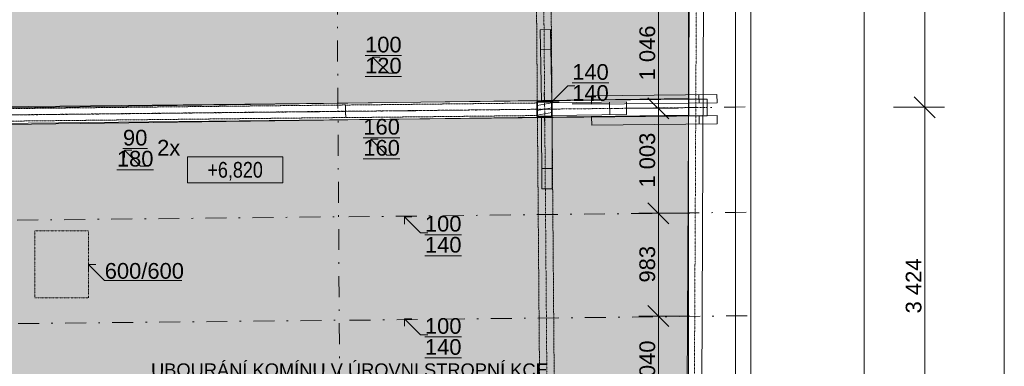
# Model space of a CAD drawing. Header units: millimetres. Extents: x -22287 to 2533, y -2625 to 20292.
# Tile 11 of 13: x -7165 to 2249, y 8999 to 12310. Entities that reach past the tile are written whole.
import ezdxf

# ---------------------------------------------------------------- set-up
doc = ezdxf.new("R2010")
doc.units = ezdxf.units.MM
doc.header["$MEASUREMENT"] = 0
for name, pattern in [('Wipeout_Contour', [1000, 0, -1000]), ('Čerchovaná', [450, 200, -117.5, 15, -117.5]), ('Čerchovaná M', [4.5, 2.5, -0.85, 0.3, -0.85]), ('Čerchovaná S', [3.5, 1.5, -0.85, 0.3, -0.85]), ('Čárkovaná S', [2.5, 1.5, -1])]:
    doc.linetypes.add(name, pattern=pattern)
for name, color, linetype in [('9._POHLED ZÁPADNÍ_2_2D prvky - obecné', 7, 'Continuous'), ('9._POHLED ZÁPADNÍ_2_Anotace - SP', 7, 'Continuous'), ('9._POHLED ZÁPADNÍ_2_Bourané_Konstrukce - nosné', 7, 'Continuous'), ('9._POHLED ZÁPADNÍ_2_Bourané_Kresby a obrázky', 7, 'Continuous'), ('9._POHLED ZÁPADNÍ_2_Bourané_Výplně - Povrchové', 7, 'Continuous'), ('9._POHLED ZÁPADNÍ_2_Konstrukce - krov', 7, 'Continuous'), ('9._POHLED ZÁPADNÍ_2_Konstrukce - nosné', 7, 'Continuous'), ('9._POHLED ZÁPADNÍ_2_Kresby a obrázky', 7, 'Continuous'), ('9._POHLED ZÁPADNÍ_2_Kóty - SP', 7, 'Continuous'), ('9._POHLED ZÁPADNÍ_2_Popis', 7, 'Continuous'), ('9._POHLED ZÁPADNÍ_2_Výplně - Povrchové', 7, 'Continuous'), ('9._POHLED ZÁPADNÍ_2_Výplně – Řezové', 7, 'Continuous')]:
    doc.layers.add(name, color=color, linetype=linetype)
doc.styles.add('GENEROVANÝ_STYL_1', font='txt')
doc.styles.add('GENEROVANÝ_STYL_2', font='txt')
doc.styles.add('GENEROVANÝ_STYL_3', font='txt')

msp = doc.modelspace()

# ---------------------------------------------------------------- hatches: boundary and pattern name
at = {"layer": '9._POHLED ZÁPADNÍ_2_Bourané_Výplně - Povrchové', "linetype": 'Continuous', "lineweight": 0, "true_color": 0xffffff}
msp.add_hatch(color=7, dxfattribs=at).paths.add_polyline_path([(-15844, 654.5), (-493.6, 654.5), (-492.1, 7555.2), (-772.1, 8152.8), (-772.6, 17554), (-10536.6, 18330.2), (-10495.1, 8690.3), (-14423.3, 9055.3), (-14471.4, 4898.8), (-15781.1, 4900.4)])

# ---------------------------------------------------------------- linework, layer by layer
at = {"layer": '9._POHLED ZÁPADNÍ_2_Anotace - SP', "color": 8, "linetype": 'Continuous', "lineweight": 13}
for p, q in [((-3637.2, 11799.8), (-3790.4, 11952.9)), ((-3790.4, 11952.9), (-3719.7, 11952.9)), ((-3790.4, 11952.9), (-3790.4, 11882.2)), ((-3568.5, 11799.8), (-3637.2, 11799.8)), ((-3653.8, 11014.7), (-3807, 11167.9)), ((-3807, 11167.9), (-3736.3, 11167.9)), ((-3807, 11167.9), (-3807, 11097.2)), ((-6009.9, 10910.6), (-6163.1, 11063.8)), ((-6163.1, 11063.8), (-6092.4, 11063.8)), ((-6163.1, 11063.8), (-6163.1, 10993.1)), ((-3585.1, 11014.7), (-3653.8, 11014.7)), ((-5941.3, 10910.6), (-6009.9, 10910.6)), ((-3332.8, 10274.6), (-3486, 10427.8)), ((-3486, 10427.8), (-3415.3, 10427.8)), ((-3486, 10427.8), (-3486, 10357.1)), ((-3264.2, 10274.6), (-3332.8, 10274.6)), ((-3332.8, 9298.1), (-3486, 9451.3)), ((-3486, 9451.3), (-3415.3, 9451.3)), ((-3486, 9451.3), (-3486, 9380.6)), ((-3264.2, 9298.1), (-3332.8, 9298.1))]:
    msp.add_line(p, q, dxfattribs=at)
at = {"layer": '9._POHLED ZÁPADNÍ_2_Anotace - SP', "color": 154, "linetype": 'Continuous', "lineweight": 13}
for p, q in [((-4649.1, 10999.2), (-5561.6, 10999.2)), ((-5561.6, 10999.2), (-5561.6, 10752.2)), ((-4649.1, 10752.2), (-4649.1, 10999.2)), ((-5561.6, 10752.2), (-4649.1, 10752.2))]:
    msp.add_line(p, q, dxfattribs=at)
at = {"layer": '9._POHLED ZÁPADNÍ_2_Bourané_Konstrukce - nosné', "color": 42, "linetype": 'Continuous', "lineweight": 13, "true_color": 0xe4ad2c}
msp.add_line((-173.3, 158.5), (-173.3, 18085.9), dxfattribs=at)
at = {"layer": '9._POHLED ZÁPADNÍ_2_Bourané_Kresby a obrázky', "color": 42, "linetype": 'Čerchovaná S', "lineweight": 13, "true_color": 0xe4ad2c}
for p, q in [((-7021.3, 10291.5), (-6506.7, 10291.5)), ((-7021.3, 9652.1), (-7021.3, 10291.5)), ((-6506.7, 10291.5), (-6506.7, 9652.1)), ((-6506.7, 9652.1), (-7021.3, 9652.1))]:
    msp.add_line(p, q, dxfattribs=at)
at = {"layer": '9._POHLED ZÁPADNÍ_2_Bourané_Kresby a obrázky', "color": 42, "linetype": 'Continuous', "lineweight": 13, "true_color": 0xe4ad2c}
for p, q in [((-6353.5, 9818.6), (-6506.7, 9971.8)), ((-6506.7, 9971.8), (-6435.9, 9971.8)), ((-6506.7, 9971.8), (-6506.7, 9901.1)), ((-5614.2, 9818.6), (-6353.5, 9818.6))]:
    msp.add_line(p, q, dxfattribs=at)
at = {"layer": '9._POHLED ZÁPADNÍ_2_Konstrukce - krov', "color": 8, "linetype": 'Continuous', "lineweight": 13}
for p, q in [((-2089.7, 12216.2), (-2189.7, 12214.3)), ((-2186, 12022.2), (-2086.1, 12024.1)), ((-2173.4, 10887.2), (-2073.4, 10887.5)), ((-2072.7, 10695.4), (-2172.7, 10695.1))]:
    msp.add_line(p, q, dxfattribs=at)
at = {"layer": '9._POHLED ZÁPADNÍ_2_Konstrukce - krov', "color": 8, "linetype": 'Čerchovaná', "lineweight": 13}
for p, q in [((-11239, 10352), (-4126.5, 10426.9)), ((-11230, 9363.5), (-4116.6, 9438.4))]:
    msp.add_line(p, q, dxfattribs=at)
at = {"layer": '9._POHLED ZÁPADNÍ_2_Kóty - SP', "color": 154, "linetype": 'Continuous', "lineweight": 13}
for p, q in [((909.3, 7933.1), (909.3, 18117.3)), ((2248.6, 7933.1), (2248.6, 18117.3)), ((1488.1, 11472.8), (1488.1, 14453)), ((1388.1, 11572.8), (1588.1, 11372.8)), ((1675.6, 11472.8), (1188.1, 11472.8)), ((1488.1, 8048.6), (1488.1, 11472.8)), ((-1158.2, 10560.9), (-958.2, 10360.9)), ((-1058.2, 9478.3), (-1058.2, 10460.9)), ((-1158.2, 9578.3), (-958.2, 9378.3))]:
    msp.add_line(p, q, dxfattribs=at)
at = {"layer": '9._POHLED ZÁPADNÍ_2_Popis', "color": 8, "linetype": 'Continuous', "lineweight": 13}
msp.add_line((-1856.3, 11679), (-1925, 11679), dxfattribs=at)

# ---------------------------------------------------------------- texts
at = {"layer": '9._POHLED ZÁPADNÍ_2_Anotace - SP', "color": 8, "linetype": 'Continuous', "lineweight": 13, "char_height": 150, "attachment_point": 5, "line_spacing_factor": 0.804162, "style": 'GENEROVANÝ_STYL_1'}
for s, insert in [('\\A1;{\\pqc;\\fArial|b0|i0|c238|p38;\\L\\L1\\fArial|b0|i0|c238|p38;\\L\\L0\\fArial|b0|i0|c238|p38;\\L\\L0\\P\\pqc;\\fArial|b0|i0|c238|p38;1\\fArial|b0|i0|c238|p38;2\\fArial|b0|i0|c238|p38;0}', (-3688.2, 11970.7)), ('\\A1;{\\pqc;\\fArial|b0|i0|c238|p38;\\L\\L1\\fArial|b0|i0|c238|p38;\\L\\L0\\fArial|b0|i0|c238|p38;\\L\\L0\\P\\pqc;\\fArial|b0|i0|c238|p38;1\\fArial|b0|i0|c238|p38;4\\fArial|b0|i0|c238|p38;0}', (-3115.9, 10259.3))]:
    msp.add_mtext(s, dxfattribs=dict(at, insert=insert))
at = {"layer": '9._POHLED ZÁPADNÍ_2_Anotace - SP', "color": 8, "linetype": 'Continuous', "lineweight": 13, "insert": (-5740.5, 11086.8), "char_height": 150, "attachment_point": 5, "style": 'GENEROVANÝ_STYL_1'}
msp.add_mtext('\\A1;{\\pqc;\\fArial|b0|i0|c238|p38;2x}', dxfattribs=at)
at = {"layer": '9._POHLED ZÁPADNÍ_2_Anotace - SP', "color": 154, "linetype": 'Continuous', "lineweight": 13, "insert": (-5105.3, 10861.9), "char_height": 150, "attachment_point": 5, "style": 'GENEROVANÝ_STYL_3'}
msp.add_mtext('\\A1;{\\pqc;\\fArial Narrow|b0|i0|c238|p34;+6,8\\fArial Narrow|b0|i0|c238|p34;2\\fArial Narrow|b0|i0|c238|p34;0}', dxfattribs=at)
at = {"layer": '9._POHLED ZÁPADNÍ_2_Anotace - SP', "color": 42, "linetype": 'Continuous', "lineweight": 13, "true_color": 0xe4ad2c, "insert": (-5973.3, 9909.4), "char_height": 150, "attachment_point": 5, "style": 'GENEROVANÝ_STYL_1'}
msp.add_mtext('\\A1;{\\pqc;\\fArial|b0|i0|c238|p38;600\\fArial|b0|i0|c238|p38;/600}', dxfattribs=at)
at = {"layer": '9._POHLED ZÁPADNÍ_2_Kóty - SP', "color": 154, "linetype": 'Continuous', "lineweight": 13, "char_height": 150, "attachment_point": 7, "rotation": 90, "style": 'GENEROVANÝ_STYL_2'}
for s, insert, width in [('\\A1;{\\pql;\\fArial|b0|i0|c0|p38;1\xa0046}', (-1088.2, 11730), 512.914), ('\\A1;{\\pql;\\fArial|b0|i0|c0|p38;1\xa0003}', (-1088.2, 10705.8), 512.914), ('\\A1;{\\pql;\\fArial|b0|i0|c0|p38;983}', (-1088.2, 9798.8), 341.487), ('\\A1;{\\pql;\\fArial|b0|i0|c0|p38;3\xa0424}', (1458.1, 9504.2), 512.914)]:
    msp.add_mtext(s, dxfattribs=dict(at, insert=insert, width=width))

# ---------------------------------------------------------------- next in the draw order: wipeouts: each hides what was drawn before it
at = {"color": 254, "linetype": 'Wipeout_Contour', "lineweight": 0, "ltscale": 51007.22037}
msp.add_wipeout([(-772.6, 17554), (-772.1, 7935.5), (-322.1, 7935.5), (-322.6, 17518.2)], dxfattribs=at).dxf.layer = '9._POHLED ZÁPADNÍ_2_Výplně - Povrchové'

# ---------------------------------------------------------------- next in the draw order: linework, layer by layer
at = {"layer": '9._POHLED ZÁPADNÍ_2_Konstrukce - krov', "color": 251, "linetype": 'Čerchovaná S', "lineweight": 13, "true_color": 0x6a6a6a}
msp.add_line((-669.3, 17852.8), (-719.7, 7743.9), dxfattribs=at)
at = {"layer": '9._POHLED ZÁPADNÍ_2_Konstrukce - krov', "color": 8, "linetype": 'Continuous', "lineweight": 13}
for p, q in [((-599.3, 17852.5), (-649.7, 7743.6)), ((-670.5, 11593.6), (-669.7, 11513.6)), ((-498.2, 11515.3), (-499, 11595.3)), ((-591.7, 11391.8), (-593.5, 11551.8)), ((-668.6, 11393.6), (-667.8, 11313.6)), ((-496.2, 11315.3), (-497, 11395.3))]:
    msp.add_line(p, q, dxfattribs=at)
at = {"layer": '9._POHLED ZÁPADNÍ_2_Konstrukce - krov', "color": 8, "linetype": 'Čerchovaná', "lineweight": 13}
for p, q in [((-219.7, 10470), (-4106.4, 10426.2)), ((-210.7, 9481.5), (-4110.8, 9437.5))]:
    msp.add_line(p, q, dxfattribs=at)
at = {"layer": '9._POHLED ZÁPADNÍ_2_Konstrukce - nosné', "color": 251, "linetype": 'Continuous', "lineweight": 20, "true_color": 0x6a6a6a, "flags": 128}
for points in [[(-322.1, 7935.5), (-322.6, 17969.6)], [(-772.6, 17554), (-772.3, 11558)], [(-772.3, 11397.9), (-772.1, 8152.8)]]:
    msp.add_lwpolyline(points, dxfattribs=at)
at = {"layer": '9._POHLED ZÁPADNÍ_2_Kresby a obrázky', "color": 7, "linetype": 'Čárkovaná S', "lineweight": 13}
msp.add_line((-322.1, 8005.9), (-322.6, 17969.6), dxfattribs=at)
at = {"layer": '9._POHLED ZÁPADNÍ_2_Kóty - SP', "color": 154, "linetype": 'Continuous', "lineweight": 13}
for p, q in [((-758.2, 10460.9), (-1245.7, 10460.9)), ((-758.2, 9478.3), (-1245.7, 9478.3))]:
    msp.add_line(p, q, dxfattribs=at)

# ---------------------------------------------------------------- next in the draw order: wipeouts: each hides what was drawn before it
at = {"color": 254, "linetype": 'Wipeout_Contour', "lineweight": 0, "ltscale": 53984.774254}
msp.add_wipeout([(-10544.7, 11263.5), (-772.3, 11397.9), (-772.3, 11558), (-10546.9, 11423.5)], dxfattribs=at).dxf.layer = '9._POHLED ZÁPADNÍ_2_Výplně - Povrchové'
at = {"color": 254, "linetype": 'Wipeout_Contour', "lineweight": 0, "ltscale": 43915.405212}
msp.add_wipeout([(-10496.3, 8963.1), (-772.1, 7992), (-772.1, 8152.8), (-10480.4, 9122.3)], dxfattribs=at).dxf.layer = '9._POHLED ZÁPADNÍ_2_Výplně - Povrchové'

# ---------------------------------------------------------------- next in the draw order: linework, layer by layer
at = {"layer": '9._POHLED ZÁPADNÍ_2_2D prvky - obecné', "color": 214, "linetype": 'Čerchovaná', "lineweight": 20}
msp.add_line((-4077.2, 4260.2), (-4140.9, 14406.2), dxfattribs=at)
at = {"layer": '9._POHLED ZÁPADNÍ_2_Konstrukce - krov', "color": 8, "linetype": 'Continuous', "lineweight": 13}
for p, q in [((-739.3, 17853.2), (-789.7, 7744.3)), ((-499, 11595.3), (-1698.9, 11583.4)), ((-1698.9, 11583.4), (-1698.1, 11503.4)), ((-1698.9, 11583.4), (-1698.1, 11503.4)), ((-1698.1, 11503.4), (-498.2, 11515.3)), ((-1525.5, 11521.8), (-1524.2, 11401.8)), ((-1363.1, 11403.6), (-1364.4, 11523.6)), ((-497, 11395.3), (-1696.9, 11383.4)), ((-1696.9, 11383.4), (-1696.1, 11303.4)), ((-1696.9, 11383.4), (-1696.1, 11303.4)), ((-1696.1, 11303.4), (-496.2, 11315.3))]:
    msp.add_line(p, q, dxfattribs=at)
at = {"layer": '9._POHLED ZÁPADNÍ_2_Konstrukce - krov', "color": 8, "linetype": 'Čerchovaná M', "lineweight": 13}
for p, q in [((-7742.1, 11455.3), (-4049.5, 11495.3)), ((-4048.2, 11375.3), (-4049.5, 11495.3)), ((-4048.2, 11374.4), (-4049.5, 11494.4)), ((-7740.8, 11335.4), (-4048.2, 11375.3))]:
    msp.add_line(p, q, dxfattribs=at)
at = {"layer": '9._POHLED ZÁPADNÍ_2_Konstrukce - krov', "color": 8, "linetype": 'Čerchovaná', "lineweight": 13}
msp.add_line((-11248.3, 11358), (-4128.8, 11433), dxfattribs=at)
at = {"layer": '9._POHLED ZÁPADNÍ_2_Konstrukce - krov', "color": 251, "linetype": 'Čerchovaná S', "lineweight": 13, "true_color": 0x6a6a6a}
msp.add_line((-7741.4, 11395.4), (-4048.8, 11435.3), dxfattribs=at)
at = {"layer": '9._POHLED ZÁPADNÍ_2_Konstrukce - nosné', "color": 251, "linetype": 'Continuous', "lineweight": 20, "true_color": 0x6a6a6a, "flags": 128}
for points in [[(-772.3, 11558), (-10546.9, 11423.5)], [(-10544.7, 11263.5), (-772.3, 11397.9)]]:
    msp.add_lwpolyline(points, dxfattribs=at)
at = {"layer": '9._POHLED ZÁPADNÍ_2_Kóty - SP', "color": 154, "linetype": 'Continuous', "lineweight": 13}
for p, q in [((-1058.2, 11463.6), (-1058.2, 12509.3)), ((-1158.2, 11563.6), (-958.2, 11363.6)), ((-870.7, 11463.6), (-1358.2, 11463.6)), ((-1058.2, 10460.9), (-1058.2, 11463.6)), ((-1058.2, 8438.7), (-1058.2, 9478.3))]:
    msp.add_line(p, q, dxfattribs=at)

# ---------------------------------------------------------------- next in the draw order: texts
at = {"layer": '9._POHLED ZÁPADNÍ_2_Anotace - SP', "color": 8, "linetype": 'Continuous', "lineweight": 13, "char_height": 150, "attachment_point": 5, "line_spacing_factor": 0.804162, "style": 'GENEROVANÝ_STYL_1'}
for s, insert in [('\\A1;{\\pqc;\\fArial|b0|i0|c238|p38;\\L\\L1\\fArial|b0|i0|c238|p38;\\L\\L4\\fArial|b0|i0|c238|p38;\\L\\L0\\P\\pqc;\\fArial|b0|i0|c238|p38;1\\fArial|b0|i0|c238|p38;4\\fArial|b0|i0|c238|p38;0}', (-1708, 11709)), ('\\A1;{\\pqc;\\fArial|b0|i0|c238|p38;\\L\\L1\\fArial|b0|i0|c238|p38;\\L\\L6\\fArial|b0|i0|c238|p38;\\L\\L0\\P\\pqc;\\fArial|b0|i0|c238|p38;1\\fArial|b0|i0|c238|p38;6\\fArial|b0|i0|c238|p38;0}', (-3704.8, 11185.6)), ('\\A1;{\\pqc;\\fArial|b0|i0|c238|p38;\\L\\L9\\fArial|b0|i0|c238|p38;\\L\\L0\\P\\pqc;\\fArial|b0|i0|c238|p38;1\\fArial|b0|i0|c238|p38;8\\fArial|b0|i0|c238|p38;0}', (-6060.9, 11081.6)), ('\\A1;{\\pqc;\\fArial|b0|i0|c238|p38;\\L\\L1\\fArial|b0|i0|c238|p38;\\L\\L0\\fArial|b0|i0|c238|p38;\\L\\L0\\P\\pqc;\\fArial|b0|i0|c238|p38;1\\fArial|b0|i0|c238|p38;4\\fArial|b0|i0|c238|p38;0}', (-3115.9, 9282.8))]:
    msp.add_mtext(s, dxfattribs=dict(at, insert=insert))
at = {"layer": '9._POHLED ZÁPADNÍ_2_Anotace - SP', "color": 42, "linetype": 'Continuous', "lineweight": 13, "true_color": 0xe4ad2c, "insert": (-4012.4, 8963), "char_height": 125, "attachment_point": 5, "style": 'GENEROVANÝ_STYL_1'}
msp.add_mtext('\\A1;{\\pqc;\\fArial|b0|i0|c238|p38;UBOURÁNÍ KOMÍNU V ÚROVNI STROPNÍ KCE}', dxfattribs=at)
at = {"layer": '9._POHLED ZÁPADNÍ_2_Kóty - SP', "color": 154, "linetype": 'Continuous', "lineweight": 13, "insert": (-1088.2, 8720.7), "char_height": 150, "width": 512.914, "attachment_point": 7, "rotation": 90, "style": 'GENEROVANÝ_STYL_2'}
msp.add_mtext('\\A1;{\\pql;\\fArial|b0|i0|c0|p38;1\xa0040}', dxfattribs=at)

# ---------------------------------------------------------------- next in the draw order: wipeouts: each hides what was drawn before it
at = {"color": 254, "linetype": 'Wipeout_Contour', "lineweight": 0, "ltscale": 46619.120109}
msp.add_wipeout([(-2216.7, 11384.3), (-2076.7, 11385.8), (-2078.2, 11525.8), (-2218.2, 11524.3)], dxfattribs=at).dxf.layer = '9._POHLED ZÁPADNÍ_2_Výplně – Řezové'

# ---------------------------------------------------------------- next in the draw order: hatches: boundary and pattern name
at = {"layer": '9._POHLED ZÁPADNÍ_2_Výplně – Řezové', "linetype": 'Continuous', "lineweight": 13, "true_color": 0xe4ad2c}
h = msp.add_hatch(dxfattribs=at)
h.set_pattern_fill('Dřevo_0002', color=42, style=0, pattern_type=2)
h.set_pattern_definition([(10, (0, 0), (-7.81417, 44.31635), [])])
h.paths.add_polyline_path([(-2216.7, 11384.3), (-2076.7, 11385.8), (-2078.2, 11525.8), (-2218.2, 11524.3)])

# ---------------------------------------------------------------- next in the draw order: linework, layer by layer
at = {"layer": '9._POHLED ZÁPADNÍ_2_Konstrukce - krov', "color": 8, "linetype": 'Čerchovaná M', "lineweight": 13}
for p, q in [((-2256, 16398.7), (-2170.8, 5947)), ((-2116, 16399.9), (-2030.8, 5948.1)), ((-4049.5, 11494.4), (-2216.3, 11514.3)), ((-2215, 11394.3), (-2216.3, 11514.3)), ((-4048.2, 11374.4), (-2215, 11394.3))]:
    msp.add_line(p, q, dxfattribs=at)
at = {"layer": '9._POHLED ZÁPADNÍ_2_Konstrukce - krov', "color": 251, "linetype": 'Čerchovaná S', "lineweight": 13, "true_color": 0x6a6a6a}
for p, q in [((-2186, 16399.3), (-2100.8, 5947.6)), ((-10958.6, 11359.7), (-592.6, 11471.8)), ((-4048.8, 11434.4), (-2215.7, 11454.3))]:
    msp.add_line(p, q, dxfattribs=at)
at = {"layer": '9._POHLED ZÁPADNÍ_2_Konstrukce - krov', "color": 8, "linetype": 'Continuous', "lineweight": 13}
for p, q in [((-2189.7, 12214.3), (-2176.7, 11524)), ((-2076.7, 11525.8), (-2089.7, 12216.2)), ((-10959.5, 11439.7), (-593.5, 11551.8)), ((-2176.7, 11524), (-2076.7, 11525.8)), ((-1364.4, 11523.6), (-2076.5, 11515.9)), ((-2076.5, 11515.9), (-2075.2, 11395.9)), ((-10957.7, 11279.7), (-591.7, 11391.8)), ((-2075.2, 11395.9), (-1363.1, 11403.6)), ((-2175.1, 11385.5), (-2075.1, 11385.9)), ((-2172.7, 10695.1), (-2175.1, 11385.5)), ((-2075.1, 11385.9), (-2072.7, 10695.4))]:
    msp.add_line(p, q, dxfattribs=at)
at = {"layer": '9._POHLED ZÁPADNÍ_2_Konstrukce - krov', "color": 1, "linetype": 'Continuous', "lineweight": 20}
for p, q in [((-2148.3, 11535), (-2149.1, 11615)), ((-2227.4, 11454.2), (-2307.4, 11453.3)), ((-2067.4, 11455.9), (-1987.4, 11456.8)), ((-2146.5, 11375), (-2145.7, 11295))]:
    msp.add_line(p, q, dxfattribs=at)
at = {"layer": '9._POHLED ZÁPADNÍ_2_Konstrukce - krov', "color": 8, "linetype": 'Čerchovaná', "lineweight": 13}
msp.add_line((-229, 11476), (-4106.3, 11432.3), dxfattribs=at)
at = {"layer": '9._POHLED ZÁPADNÍ_2_Konstrukce - krov', "color": 7, "linetype": 'Continuous', "lineweight": 35, "flags": 128}
msp.add_lwpolyline([(-2216.7, 11384.3), (-2076.7, 11385.8), (-2078.2, 11525.8), (-2218.2, 11524.3)], close=True, dxfattribs=at)
at = {"layer": '9._POHLED ZÁPADNÍ_2_Konstrukce - krov', "color": 1, "linetype": 'Continuous', "lineweight": 20}
msp.add_point((-2147.4, 11455), dxfattribs=at)
at = {"layer": '9._POHLED ZÁPADNÍ_2_Popis', "color": 8, "linetype": 'Continuous', "lineweight": 13}
for p, q in [((-1925, 11679), (-2078.2, 11525.8)), ((-2078.2, 11525.8), (-2078.2, 11596.5)), ((-2078.2, 11525.8), (-2007.5, 11525.8))]:
    msp.add_line(p, q, dxfattribs=at)

doc.saveas('drawing.dxf')
